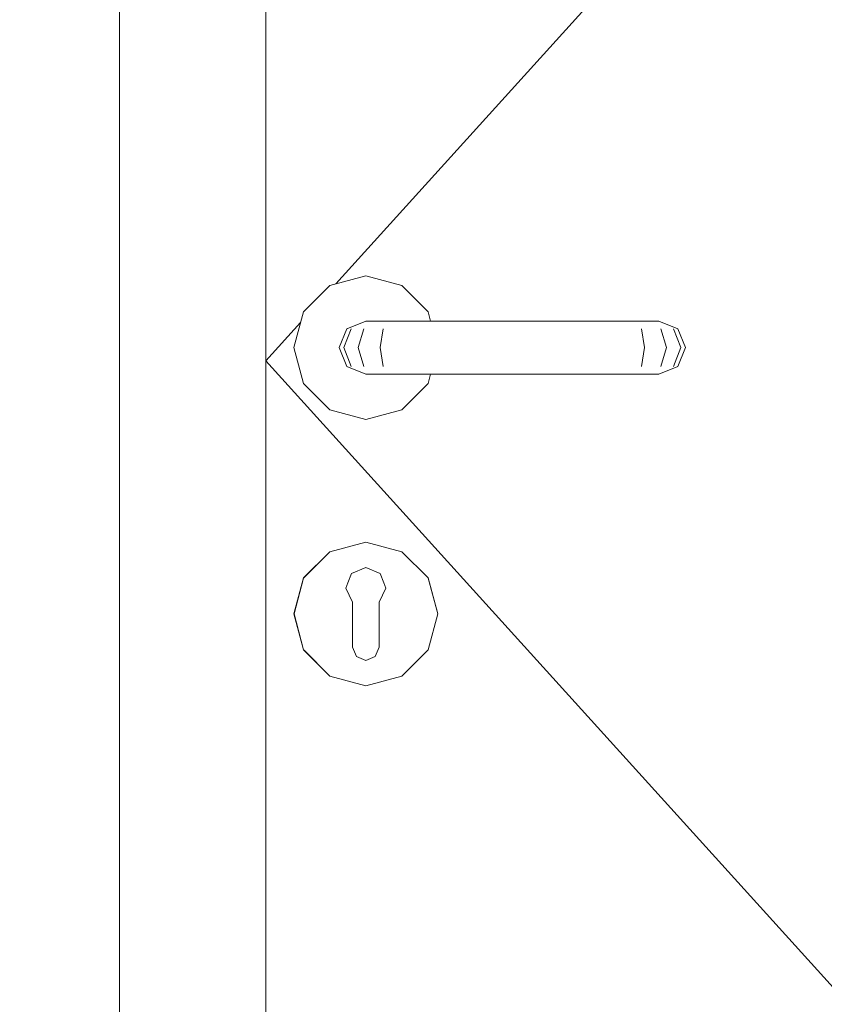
# Model space of a CAD drawing. Header units: millimetres. Extents: x -12989 to 381814, y -50461 to 30884.
# Tile 33 of 111: x 365541 to 365843, y -45197 to -44827. Entities that reach past the tile are written whole.
import ezdxf

# ---------------------------------------------------------------- set-up
doc = ezdxf.new("R2010")
doc.units = ezdxf.units.MM
doc.header["$MEASUREMENT"] = 0
doc.linetypes.add('Wipeout_Contour', pattern=[1000, 0, -1000])
for name, color, linetype in [('Nowe_04-ŚCIANY DZIAŁOWE', 7, 'Continuous'), ('Nowe_A_WYM', 7, 'Continuous'), ('Nowe_Drzwi Archicad', 7, 'Continuous')]:
    doc.layers.add(name, color=color, linetype=linetype)
for name, color, linetype, lineweight in [('Nowe_A_WYM_Nr_pióra__1', 7, 'Continuous', 13), ('Nowe_A_WYM_Nr_pióra__45', 7, 'Continuous', 15), ('Nowe_A_WYM_Nr_pióra__85', 7, 'Continuous', 13), ('Nowe_Drzwi Archicad_Nr_pióra__3', 7, 'Continuous', 13), ('Nowe_Drzwi Archicad_Nr_pióra__87', 7, 'Continuous', 13)]:
    doc.layers.add(name, color=color, linetype=linetype, lineweight=lineweight)
doc.styles.add('STYL_AUTOMATYCZNY_4', font='arial.ttf')
doc.dimstyles.new('STYL_AUTOMATYCZNY__2', dxfattribs={"dimtxt": 139.999998, "dimasz": 57, "dimexe": 0.18, "dimexo": 0.0625, "dimgap": 0, "dimtad": 1, "dimdec": 0, "dimlfac": 0.1, "dimzin": 0, "dimdsep": 46, "dimtxsty": 'STYL_AUTOMATYCZNY_4', "dimblk": 'ARROWHEAD_6', "dimblk1": 'ARROWHEAD_6', "dimblk2": 'ARROWHEAD_6', "dimcen": 0.09, "dimse1": 1, "dimse2": 1, "dimclrd": 7, "dimclre": 7, "dimclrt": 7, "dimadec": 0, "dimazin": 0, "dimtfac": 1, "dimtdec": 4, "dimtmove": 0, "dimatfit": 3, "dimfxl": 0, "dimtolj": 1, "dimtzin": 0, "dimarcsym": 0})

# ---------------------------------------------------------------- blocks, each defined once
blk = doc.blocks.new('ElemPrzekroju_4_1', base_point=(363535.4, -45960.59))
at = {"color": 254, "linetype": 'Wipeout_Contour', "lineweight": 0, "ltscale": 25184793.98738486}
blk.add_wipeout([(365515.4, -43960.59), (365535.4, -43980.59), (365535.4, -44940.59), (365523.94, -44952.06), (365527.48, -44953.52), (365530.4, -44960.59), (365527.48, -44967.66), (365523.94, -44969.13), (365535.4, -44980.59), (365535.4, -45940.59), (365515.4, -45960.59), (365578.89, -45960.59), (365578.89, -43900.59), (366588.89, -43900.59), (366588.89, -45960.59), (366905.4, -45960.59), (366905.4, -43900.59), (367915.4, -43900.59), (367915.4, -45960.59), (369255.25, -45960.59), (369255.25, -43900.59), (370265.25, -43900.59), (370265.25, -45960.59), (370385.25, -45960.59), (370385.25, -44960.59), (370378.18, -44957.66), (370375.25, -44950.59), (370378.18, -44943.52), (370385.25, -44940.59), (370385.25, -42960.59), (370319.9, -42960.59), (370319.9, -42955.59), (370316.9, -42955.59), (370316.9, -42960.59), (369716.9, -42960.59), (369716.9, -42955.59), (369713.9, -42955.59), (369713.9, -42960.59), (369113.9, -42960.59), (369113.9, -42955.59), (369110.9, -42955.59), (369110.9, -42960.59), (368510.9, -42960.59), (368510.9, -42955.59), (368509.4, -42955.59), (368507.9, -42955.59), (368507.9, -42960.59), (367907.9, -42960.59), (367907.9, -42955.59), (367904.9, -42955.59), (367904.9, -42960.59), (367304.9, -42960.59), (367304.9, -42955.59), (367303.4, -42955.59), (367301.9, -42955.59), (367301.9, -42960.59), (366701.9, -42960.59), (366701.9, -42955.59), (366698.9, -42955.59), (366698.9, -42960.59), (366098.9, -42960.59), (366098.9, -42955.59), (366097.4, -42955.59), (366095.9, -42955.59), (366095.9, -42960.59), (365515.4, -42960.59), (365535.4, -42980.59), (365535.4, -43940.59)], dxfattribs=at).dxf.layer = 'Nowe_04-ŚCIANY DZIAŁOWE'
blk = doc.blocks.new('ElemPrzekroju_7_1', base_point=(363535.4, -45960.59))
at = {"color": 254, "linetype": 'Wipeout_Contour', "lineweight": 0, "ltscale": 1473447.52227806}
blk.add_wipeout([(365578.89, -45960.59), (365633.89, -45960.59), (365633.89, -43960.59), (365578.89, -43960.59)], dxfattribs=at).dxf.layer = 'Nowe_Drzwi Archicad'
at = {"color": 254, "linetype": 'Wipeout_Contour', "lineweight": 0, "ltscale": 7000063.341251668}
blk.add_wipeout([(365644.39, -44950.59), (365648.01, -44964.09), (365657.89, -44973.97), (365671.39, -44977.59), (365684.89, -44973.97), (365694.78, -44964.09), (365695.71, -44960.59), (365671.39, -44960.59), (365664.32, -44957.66), (365661.39, -44950.59), (365664.32, -44943.52), (365671.39, -44940.59), (365686.39, -44940.59), (365695.71, -44940.59), (365694.78, -44937.09), (365684.89, -44927.21), (365671.39, -44923.59), (365657.89, -44927.21), (365648.01, -44937.09)], dxfattribs=at).dxf.layer = 'Nowe_Drzwi Archicad'
at = {"color": 254, "linetype": 'Wipeout_Contour', "lineweight": 0, "ltscale": 2210670.172084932}
blk.add_wipeout([(365678.86, -45040.9), (365676.39, -45046.19), (365676.39, -45047.71), (365694.69, -45037.14), (365684.84, -45027.3), (365678.11, -45038.95)], dxfattribs=at).dxf.layer = 'Nowe_Drzwi Archicad'
at = {"color": 254, "linetype": 'Wipeout_Contour', "lineweight": 0, "ltscale": 2210656.893179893}
blk.add_wipeout([(365684.84, -45073.89), (365676.39, -45059.25), (365676.39, -45063.09), (365674.93, -45066.63), (365671.39, -45068.09), (365671.39, -45077.49)], dxfattribs=at).dxf.layer = 'Nowe_Drzwi Archicad'
at = {"layer": 'Nowe_Drzwi Archicad_Nr_pióra__3', "color": 7, "linetype": 'Continuous', "lineweight": 13}
for p, q in [((365633.89, -45960.59), (365633.89, -43960.59)), ((366533.89, -43960.59), (365660.1, -44926.62)), ((365671.39, -44923.59), (365657.89, -44927.21)), ((365684.89, -44927.21), (365671.39, -44923.59)), ((365657.89, -44927.21), (365648.01, -44937.09)), ((365694.78, -44937.09), (365684.89, -44927.21)), ((365648.01, -44937.09), (365644.39, -44950.59)), ((365646.91, -44941.2), (365633.89, -44955.59)), ((365644.39, -44950.59), (365648.01, -44964.09)), ((365648.01, -44964.09), (365657.89, -44973.97)), ((365684.89, -44973.97), (365694.78, -44964.09)), ((365657.89, -44973.97), (365671.39, -44977.59)), ((365671.39, -44977.59), (365684.89, -44973.97))]:
    blk.add_line(p, q, dxfattribs=at)
at = {"layer": 'Nowe_Drzwi Archicad_Nr_pióra__87', "color": 7, "linetype": 'Continuous', "lineweight": 13}
blk.add_line((365578.89, -45960.59), (365578.89, -43900.59), dxfattribs=at)
at = {"color": 254, "linetype": 'Wipeout_Contour', "lineweight": 0, "ltscale": 1473679.770967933}
blk.add_wipeout([(365671.39, -44940.59), (365664.32, -44943.52), (365665.87, -44943.52), (365672.54, -44940.59)], dxfattribs=at).dxf.layer = 'Nowe_Drzwi Archicad'
at = {"color": 254, "linetype": 'Wipeout_Contour', "lineweight": 0, "ltscale": 1473666.399047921}
blk.add_wipeout([(365661.39, -44950.59), (365664.32, -44957.66), (365665.87, -44957.66), (365663.12, -44950.59)], dxfattribs=at).dxf.layer = 'Nowe_Drzwi Archicad'
at = {"color": 254, "linetype": 'Wipeout_Contour', "lineweight": 0, "ltscale": 1473802.211653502}
blk.add_wipeout([(365676.39, -45050.59), (365698.29, -45050.59), (365694.69, -45037.14), (365676.39, -45047.71)], dxfattribs=at).dxf.layer = 'Nowe_Drzwi Archicad'
at = {"color": 254, "linetype": 'Wipeout_Contour', "lineweight": 0, "ltscale": 1473797.016051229}
blk.add_wipeout([(365676.39, -45059.25), (365684.84, -45073.89), (365694.69, -45064.04), (365676.39, -45053.48)], dxfattribs=at).dxf.layer = 'Nowe_Drzwi Archicad'
at = {"color": 254, "linetype": 'Wipeout_Contour', "lineweight": 0, "ltscale": 2210601.355054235}
blk.add_wipeout([(365671.39, -45077.49), (365671.39, -45068.09), (365667.86, -45066.63), (365666.39, -45063.09), (365666.39, -45059.25), (365657.94, -45073.89)], dxfattribs=at).dxf.layer = 'Nowe_Drzwi Archicad'
at = {"color": 254, "linetype": 'Wipeout_Contour', "lineweight": 0, "ltscale": 1473662.94808641}
blk.add_wipeout([(365664.32, -44943.52), (365661.39, -44950.59), (365663.12, -44950.59), (365665.87, -44943.52)], dxfattribs=at).dxf.layer = 'Nowe_Drzwi Archicad'
at = {"color": 254, "linetype": 'Wipeout_Contour', "lineweight": 0, "ltscale": 1473688.102235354}
blk.add_wipeout([(365664.32, -44957.66), (365671.39, -44960.59), (365672.54, -44960.59), (365665.87, -44957.66)], dxfattribs=at).dxf.layer = 'Nowe_Drzwi Archicad'
at = {"color": 254, "linetype": 'Wipeout_Contour', "lineweight": 0, "ltscale": 1473808.284908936}
blk.add_wipeout([(365694.78, -45037.09), (365684.89, -45027.21), (365684.84, -45027.3), (365694.69, -45037.14)], dxfattribs=at).dxf.layer = 'Nowe_Drzwi Archicad'
at = {"color": 254, "linetype": 'Wipeout_Contour', "lineweight": 0, "ltscale": 1473703.157652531}
blk.add_wipeout([(365666.39, -45053.48), (365648.1, -45064.04), (365657.94, -45073.89), (365666.39, -45059.25)], dxfattribs=at).dxf.layer = 'Nowe_Drzwi Archicad'
at = {"color": 254, "linetype": 'Wipeout_Contour', "lineweight": 0, "ltscale": 1473806.014541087}
blk.add_wipeout([(365676.39, -45053.48), (365694.69, -45064.04), (365698.29, -45050.59), (365676.39, -45050.59)], dxfattribs=at).dxf.layer = 'Nowe_Drzwi Archicad'
at = {"color": 254, "linetype": 'Wipeout_Contour', "lineweight": 0, "ltscale": 1473783.257605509}
blk.add_wipeout([(365671.39, -45077.59), (365684.89, -45073.97), (365684.84, -45073.89), (365671.39, -45077.49)], dxfattribs=at).dxf.layer = 'Nowe_Drzwi Archicad'
at = {"color": 254, "linetype": 'Wipeout_Contour', "lineweight": 0, "ltscale": 1473690.343613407}
blk.add_wipeout([(365672.54, -44940.59), (365665.87, -44943.52), (365670.69, -44943.52), (365675.79, -44940.59)], dxfattribs=at).dxf.layer = 'Nowe_Drzwi Archicad'
at = {"color": 254, "linetype": 'Wipeout_Contour', "lineweight": 0, "ltscale": 1473679.800912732}
blk.add_wipeout([(365663.12, -44950.59), (365665.87, -44957.66), (365670.69, -44957.66), (365668.58, -44950.59)], dxfattribs=at).dxf.layer = 'Nowe_Drzwi Archicad'
at = {"color": 254, "linetype": 'Wipeout_Contour', "lineweight": 0, "ltscale": 1842194.681258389}
blk.add_wipeout([(365676.77, -45035.45), (365678.11, -45038.95), (365684.84, -45027.3), (365671.39, -45023.69), (365671.39, -45033.17)], dxfattribs=at).dxf.layer = 'Nowe_Drzwi Archicad'
at = {"color": 254, "linetype": 'Wipeout_Contour', "lineweight": 0, "ltscale": 1473840.738631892}
blk.add_wipeout([(365698.39, -45050.59), (365694.78, -45037.09), (365694.69, -45037.14), (365698.29, -45050.59)], dxfattribs=at).dxf.layer = 'Nowe_Drzwi Archicad'
at = {"color": 254, "linetype": 'Wipeout_Contour', "lineweight": 0, "ltscale": 1473826.289123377}
blk.add_wipeout([(365684.89, -45073.97), (365694.78, -45064.09), (365694.69, -45064.04), (365684.84, -45073.89)], dxfattribs=at).dxf.layer = 'Nowe_Drzwi Archicad'
at = {"color": 254, "linetype": 'Wipeout_Contour', "lineweight": 0, "ltscale": 1473729.755121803}
blk.add_wipeout([(365657.89, -45073.97), (365671.39, -45077.59), (365671.39, -45077.49), (365657.94, -45073.89)], dxfattribs=at).dxf.layer = 'Nowe_Drzwi Archicad'
at = {"layer": 'Nowe_Drzwi Archicad_Nr_pióra__3', "color": 7, "linetype": 'Continuous', "lineweight": 13}
blk.add_line((365671.39, -45077.59), (365684.89, -45073.97), dxfattribs=at)
at = {"color": 254, "linetype": 'Wipeout_Contour', "lineweight": 0, "ltscale": 1473676.34998091}
blk.add_wipeout([(365665.87, -44943.52), (365663.12, -44950.59), (365668.58, -44950.59), (365670.69, -44943.52)], dxfattribs=at).dxf.layer = 'Nowe_Drzwi Archicad'
at = {"color": 254, "linetype": 'Wipeout_Contour', "lineweight": 0, "ltscale": 1473698.674822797}
blk.add_wipeout([(365665.87, -44957.66), (365672.54, -44960.59), (365675.79, -44960.59), (365670.69, -44957.66)], dxfattribs=at).dxf.layer = 'Nowe_Drzwi Archicad'
at = {"color": 254, "linetype": 'Wipeout_Contour', "lineweight": 0, "ltscale": 1473758.66232689}
blk.add_wipeout([(365684.89, -45027.21), (365671.39, -45023.59), (365671.39, -45023.69), (365684.84, -45027.3)], dxfattribs=at).dxf.layer = 'Nowe_Drzwi Archicad'
at = {"color": 254, "linetype": 'Wipeout_Contour', "lineweight": 0, "ltscale": 1473847.327944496}
blk.add_wipeout([(365694.78, -45064.09), (365698.39, -45050.59), (365698.29, -45050.59), (365694.69, -45064.04)], dxfattribs=at).dxf.layer = 'Nowe_Drzwi Archicad'
at = {"layer": 'Nowe_Drzwi Archicad_Nr_pióra__3', "color": 7, "linetype": 'Continuous', "lineweight": 13}
for p, q in [((365664.32, -44943.52), (365661.39, -44950.59)), ((365665.87, -44943.52), (365663.12, -44950.59)), ((365661.39, -44950.59), (365664.32, -44957.66)), ((365663.12, -44950.59), (365665.87, -44957.66)), ((365694.78, -45037.09), (365684.89, -45027.21)), ((365698.39, -45050.59), (365694.78, -45037.09)), ((365694.78, -45064.09), (365698.39, -45050.59)), ((365684.89, -45073.97), (365694.78, -45064.09))]:
    blk.add_line(p, q, dxfattribs=at)
at = {"color": 254, "linetype": 'Wipeout_Contour', "lineweight": 0, "ltscale": 1473710.254421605}
blk.add_wipeout([(365675.79, -44940.59), (365670.69, -44943.52), (365677.89, -44943.52), (365680.65, -44940.59)], dxfattribs=at).dxf.layer = 'Nowe_Drzwi Archicad'
at = {"color": 254, "linetype": 'Wipeout_Contour', "lineweight": 0, "ltscale": 1473705.246521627}
blk.add_wipeout([(365668.58, -44950.59), (365670.69, -44957.66), (365677.89, -44957.66), (365676.75, -44950.59)], dxfattribs=at).dxf.layer = 'Nowe_Drzwi Archicad'
at = {"color": 254, "linetype": 'Wipeout_Contour', "lineweight": 0, "ltscale": 1842142.781049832}
blk.add_wipeout([(365666.02, -45035.45), (365671.39, -45033.17), (365671.39, -45023.69), (365657.94, -45027.3), (365664.67, -45038.95)], dxfattribs=at).dxf.layer = 'Nowe_Drzwi Archicad'
at = {"layer": 'Nowe_Drzwi Archicad_Nr_pióra__3', "color": 7, "linetype": 'Continuous', "lineweight": 13}
for p, q in [((365671.39, -44940.59), (365672.54, -44940.59)), ((365672.54, -44940.59), (365675.79, -44940.59))]:
    blk.add_line(p, q, dxfattribs=at)
at = {"color": 254, "linetype": 'Wipeout_Contour', "lineweight": 0, "ltscale": 1473701.795645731}
blk.add_wipeout([(365670.69, -44943.52), (365668.58, -44950.59), (365676.75, -44950.59), (365677.89, -44943.52)], dxfattribs=at).dxf.layer = 'Nowe_Drzwi Archicad'
at = {"color": 254, "linetype": 'Wipeout_Contour', "lineweight": 0, "ltscale": 1473718.585522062}
blk.add_wipeout([(365670.69, -44957.66), (365675.79, -44960.59), (365680.65, -44960.59), (365677.89, -44957.66)], dxfattribs=at).dxf.layer = 'Nowe_Drzwi Archicad'
at = {"color": 254, "linetype": 'Wipeout_Contour', "lineweight": 0, "ltscale": 1473705.159013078}
blk.add_wipeout([(365671.39, -45023.59), (365657.89, -45027.21), (365657.94, -45027.3), (365671.39, -45023.69)], dxfattribs=at).dxf.layer = 'Nowe_Drzwi Archicad'
at = {"layer": 'Nowe_Drzwi Archicad_Nr_pióra__3', "color": 7, "linetype": 'Continuous', "lineweight": 13}
for p, q in [((365671.39, -44940.59), (365664.32, -44943.52)), ((365670.69, -44943.52), (365668.58, -44950.59)), ((365668.58, -44950.59), (365670.69, -44957.66)), ((365664.32, -44957.66), (365671.39, -44960.59)), ((365671.39, -44960.59), (365672.54, -44960.59)), ((365672.54, -44960.59), (365675.79, -44960.59)), ((365684.89, -45027.21), (365671.39, -45023.59))]:
    blk.add_line(p, q, dxfattribs=at)
at = {"color": 254, "linetype": 'Wipeout_Contour', "lineweight": 0, "ltscale": 1473735.669974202}
blk.add_wipeout([(365680.65, -44940.59), (365677.89, -44943.52), (365685.7, -44943.52), (365686.39, -44940.59)], dxfattribs=at).dxf.layer = 'Nowe_Drzwi Archicad'
at = {"color": 254, "linetype": 'Wipeout_Contour', "lineweight": 0, "ltscale": 1473736.856450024}
blk.add_wipeout([(365676.75, -44950.59), (365677.89, -44957.66), (365685.7, -44957.66), (365685.41, -44950.59)], dxfattribs=at).dxf.layer = 'Nowe_Drzwi Archicad'
at = {"color": 254, "linetype": 'Wipeout_Contour', "lineweight": 0, "ltscale": 2210546.618851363}
blk.add_wipeout([(365663.93, -45040.9), (365664.67, -45038.95), (365657.94, -45027.3), (365648.1, -45037.14), (365666.39, -45047.71), (365666.39, -45046.19)], dxfattribs=at).dxf.layer = 'Nowe_Drzwi Archicad'
at = {"layer": 'Nowe_Drzwi Archicad_Nr_pióra__3', "color": 7, "linetype": 'Continuous', "lineweight": 13}
blk.add_line((365675.79, -44940.59), (365680.65, -44940.59), dxfattribs=at)
at = {"color": 254, "linetype": 'Wipeout_Contour', "lineweight": 0, "ltscale": 1473733.40564397}
blk.add_wipeout([(365677.89, -44943.52), (365676.75, -44950.59), (365685.41, -44950.59), (365685.7, -44943.52)], dxfattribs=at).dxf.layer = 'Nowe_Drzwi Archicad'
at = {"color": 254, "linetype": 'Wipeout_Contour', "lineweight": 0, "ltscale": 1473744.000935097}
blk.add_wipeout([(365677.89, -44957.66), (365680.65, -44960.59), (365686.39, -44960.59), (365685.7, -44957.66)], dxfattribs=at).dxf.layer = 'Nowe_Drzwi Archicad'
at = {"color": 254, "linetype": 'Wipeout_Contour', "lineweight": 0, "ltscale": 1473662.124212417}
blk.add_wipeout([(365657.89, -45027.21), (365648.01, -45037.09), (365648.1, -45037.14), (365657.94, -45027.3)], dxfattribs=at).dxf.layer = 'Nowe_Drzwi Archicad'
at = {"layer": 'Nowe_Drzwi Archicad_Nr_pióra__3', "color": 7, "linetype": 'Continuous', "lineweight": 13}
for p, q in [((365677.89, -44943.52), (365676.75, -44950.59)), ((365676.75, -44950.59), (365677.89, -44957.66)), ((365675.79, -44960.59), (365680.65, -44960.59)), ((365671.39, -45023.59), (365657.89, -45027.21))]:
    blk.add_line(p, q, dxfattribs=at)
at = {"color": 254, "linetype": 'Wipeout_Contour', "lineweight": 0, "ltscale": 1473909.540729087}
blk.add_wipeout([(365686.39, -44940.59), (365685.7, -44943.52), (365767.09, -44943.52), (365766.39, -44940.59)], dxfattribs=at).dxf.layer = 'Nowe_Drzwi Archicad'
at = {"color": 254, "linetype": 'Wipeout_Contour', "lineweight": 0, "ltscale": 1473915.430653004}
blk.add_wipeout([(365685.41, -44950.59), (365685.7, -44957.66), (365767.09, -44957.66), (365767.38, -44950.59)], dxfattribs=at).dxf.layer = 'Nowe_Drzwi Archicad'
at = {"color": 254, "linetype": 'Wipeout_Contour', "lineweight": 0, "ltscale": 1473682.396017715}
blk.add_wipeout([(365666.39, -45047.71), (365648.1, -45037.14), (365644.49, -45050.59), (365666.39, -45050.59)], dxfattribs=at).dxf.layer = 'Nowe_Drzwi Archicad'
at = {"layer": 'Nowe_Drzwi Archicad_Nr_pióra__3', "color": 7, "linetype": 'Continuous', "lineweight": 13}
for p, q in [((365695.71, -44940.59), (365694.78, -44937.09)), ((365680.65, -44940.59), (365686.39, -44940.59))]:
    blk.add_line(p, q, dxfattribs=at)
at = {"color": 254, "linetype": 'Wipeout_Contour', "lineweight": 0, "ltscale": 1473911.980261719}
blk.add_wipeout([(365685.7, -44943.52), (365685.41, -44950.59), (365767.38, -44950.59), (365767.09, -44943.52)], dxfattribs=at).dxf.layer = 'Nowe_Drzwi Archicad'
at = {"color": 254, "linetype": 'Wipeout_Contour', "lineweight": 0, "ltscale": 1473917.870710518}
blk.add_wipeout([(365685.7, -44957.66), (365686.39, -44960.59), (365766.39, -44960.59), (365767.09, -44957.66)], dxfattribs=at).dxf.layer = 'Nowe_Drzwi Archicad'
at = {"color": 254, "linetype": 'Wipeout_Contour', "lineweight": 0, "ltscale": 1473686.199322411}
blk.add_wipeout([(365666.39, -45050.59), (365644.49, -45050.59), (365648.1, -45064.04), (365666.39, -45053.48)], dxfattribs=at).dxf.layer = 'Nowe_Drzwi Archicad'
at = {"layer": 'Nowe_Drzwi Archicad_Nr_pióra__3', "color": 7, "linetype": 'Continuous', "lineweight": 13}
for p, q in [((365680.65, -44960.59), (365686.39, -44960.59)), ((365694.78, -44964.09), (365695.71, -44960.59))]:
    blk.add_line(p, q, dxfattribs=at)
at = {"color": 254, "linetype": 'Wipeout_Contour', "lineweight": 0, "ltscale": 1474083.411483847}
blk.add_wipeout([(365766.39, -44940.59), (365767.09, -44943.52), (365774.89, -44943.52), (365772.13, -44940.59)], dxfattribs=at).dxf.layer = 'Nowe_Drzwi Archicad'
at = {"color": 254, "linetype": 'Wipeout_Contour', "lineweight": 0, "ltscale": 1474094.004867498}
blk.add_wipeout([(365767.38, -44950.59), (365767.09, -44957.66), (365774.89, -44957.66), (365776.04, -44950.59)], dxfattribs=at).dxf.layer = 'Nowe_Drzwi Archicad'
at = {"color": 254, "linetype": 'Wipeout_Contour', "lineweight": 0, "ltscale": 5158113.449547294}
blk.add_wipeout([(365666.02, -45035.45), (365663.93, -45040.9), (365666.39, -45046.19), (365666.39, -45063.09), (365667.86, -45066.63), (365671.39, -45068.09), (365674.93, -45066.63), (365676.39, -45063.09), (365676.39, -45050.59), (365676.39, -45047.71), (365676.39, -45046.19), (365678.86, -45040.9), (365676.77, -45035.45), (365671.39, -45033.17)], dxfattribs=at).dxf.layer = 'Nowe_Drzwi Archicad'
at = {"color": 254, "linetype": 'Wipeout_Contour', "lineweight": 0, "ltscale": 1473641.082937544}
blk.add_wipeout([(365648.01, -45037.09), (365644.39, -45050.59), (365644.49, -45050.59), (365648.1, -45037.14)], dxfattribs=at).dxf.layer = 'Nowe_Drzwi Archicad'
at = {"color": 254, "linetype": 'Wipeout_Contour', "lineweight": 0, "ltscale": 1473680.130085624}
blk.add_wipeout([(365648.01, -45064.09), (365657.89, -45073.97), (365657.94, -45073.89), (365648.1, -45064.04)], dxfattribs=at).dxf.layer = 'Nowe_Drzwi Archicad'
at = {"layer": 'Nowe_Drzwi Archicad_Nr_pióra__3', "color": 7, "linetype": 'Continuous', "lineweight": 13}
for p, q in [((365686.39, -44940.59), (365766.39, -44940.59)), ((365657.89, -45027.21), (365648.01, -45037.09)), ((365666.02, -45035.45), (365671.39, -45033.17)), ((365671.39, -45033.17), (365676.77, -45035.45)), ((365664.67, -45038.95), (365666.02, -45035.45)), ((365678.11, -45038.95), (365676.77, -45035.45)), ((365664.67, -45038.95), (365663.93, -45040.9)), ((365666.39, -45046.19), (365663.93, -45040.9)), ((365678.86, -45040.9), (365676.39, -45046.19)), ((365678.11, -45038.95), (365678.86, -45040.9)), ((365666.39, -45047.71), (365666.39, -45046.19)), ((365676.39, -45046.19), (365676.39, -45047.71)), ((365666.39, -45047.71), (365666.39, -45050.59)), ((365676.39, -45047.71), (365676.39, -45050.59)), ((365666.39, -45050.59), (365666.39, -45053.48)), ((365666.39, -45053.48), (365666.39, -45059.25)), ((365676.39, -45050.59), (365676.39, -45053.48)), ((365676.39, -45053.48), (365676.39, -45059.25)), ((365666.39, -45059.25), (365666.39, -45063.09)), ((365676.39, -45059.25), (365676.39, -45063.09)), ((365667.86, -45066.63), (365666.39, -45063.09)), ((365676.39, -45063.09), (365674.93, -45066.63)), ((365671.39, -45068.09), (365667.86, -45066.63)), ((365674.93, -45066.63), (365671.39, -45068.09)), ((365657.89, -45073.97), (365671.39, -45077.59))]:
    blk.add_line(p, q, dxfattribs=at)
at = {"color": 254, "linetype": 'Wipeout_Contour', "lineweight": 0, "ltscale": 1474090.554890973}
blk.add_wipeout([(365767.09, -44943.52), (365767.38, -44950.59), (365776.04, -44950.59), (365774.89, -44943.52)], dxfattribs=at).dxf.layer = 'Nowe_Drzwi Archicad'
at = {"color": 254, "linetype": 'Wipeout_Contour', "lineweight": 0, "ltscale": 1474091.740485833}
blk.add_wipeout([(365767.09, -44957.66), (365766.39, -44960.59), (365772.13, -44960.59), (365774.89, -44957.66)], dxfattribs=at).dxf.layer = 'Nowe_Drzwi Archicad'
at = {"color": 254, "linetype": 'Wipeout_Contour', "lineweight": 0, "ltscale": 1473647.673080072}
blk.add_wipeout([(365644.39, -45050.59), (365648.01, -45064.09), (365648.1, -45064.04), (365644.49, -45050.59)], dxfattribs=at).dxf.layer = 'Nowe_Drzwi Archicad'
at = {"layer": 'Nowe_Drzwi Archicad_Nr_pióra__3', "color": 7, "linetype": 'Continuous', "lineweight": 13}
for p, q in [((365686.39, -44960.59), (365766.39, -44960.59)), ((365648.01, -45037.09), (365644.39, -45050.59)), ((365644.39, -45050.59), (365648.01, -45064.09)), ((365648.01, -45064.09), (365657.89, -45073.97))]:
    blk.add_line(p, q, dxfattribs=at)
at = {"color": 254, "linetype": 'Wipeout_Contour', "lineweight": 0, "ltscale": 1474108.82713289}
blk.add_wipeout([(365772.13, -44940.59), (365774.89, -44943.52), (365782.1, -44943.52), (365777, -44940.59)], dxfattribs=at).dxf.layer = 'Nowe_Drzwi Archicad'
at = {"color": 254, "linetype": 'Wipeout_Contour', "lineweight": 0, "ltscale": 1474125.614920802}
blk.add_wipeout([(365776.04, -44950.59), (365774.89, -44957.66), (365782.1, -44957.66), (365784.21, -44950.59)], dxfattribs=at).dxf.layer = 'Nowe_Drzwi Archicad'
at = {"layer": 'Nowe_Drzwi Archicad_Nr_pióra__3', "color": 7, "linetype": 'Continuous', "lineweight": 13}
blk.add_line((365766.39, -44940.59), (365772.13, -44940.59), dxfattribs=at)
at = {"color": 254, "linetype": 'Wipeout_Contour', "lineweight": 0, "ltscale": 1474122.165014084}
blk.add_wipeout([(365774.89, -44943.52), (365776.04, -44950.59), (365784.21, -44950.59), (365782.1, -44943.52)], dxfattribs=at).dxf.layer = 'Nowe_Drzwi Archicad'
at = {"color": 254, "linetype": 'Wipeout_Contour', "lineweight": 0, "ltscale": 1474117.155995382}
blk.add_wipeout([(365774.89, -44957.66), (365772.13, -44960.59), (365777, -44960.59), (365782.1, -44957.66)], dxfattribs=at).dxf.layer = 'Nowe_Drzwi Archicad'
at = {"layer": 'Nowe_Drzwi Archicad_Nr_pióra__3', "color": 7, "linetype": 'Continuous', "lineweight": 13}
blk.add_line((365766.39, -44960.59), (365772.13, -44960.59), dxfattribs=at)
at = {"color": 254, "linetype": 'Wipeout_Contour', "lineweight": 0, "ltscale": 1474128.738024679}
blk.add_wipeout([(365777, -44940.59), (365782.1, -44943.52), (365786.91, -44943.52), (365780.25, -44940.59)], dxfattribs=at).dxf.layer = 'Nowe_Drzwi Archicad'
at = {"color": 254, "linetype": 'Wipeout_Contour', "lineweight": 0, "ltscale": 1474151.060642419}
blk.add_wipeout([(365784.21, -44950.59), (365782.1, -44957.66), (365786.91, -44957.66), (365789.67, -44950.59)], dxfattribs=at).dxf.layer = 'Nowe_Drzwi Archicad'
at = {"layer": 'Nowe_Drzwi Archicad_Nr_pióra__3', "color": 7, "linetype": 'Continuous', "lineweight": 13}
for p, q in [((365772.13, -44940.59), (365777, -44940.59)), ((365774.89, -44943.52), (365776.04, -44950.59))]:
    blk.add_line(p, q, dxfattribs=at)
at = {"color": 254, "linetype": 'Wipeout_Contour', "lineweight": 0, "ltscale": 1474147.610791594}
blk.add_wipeout([(365782.1, -44943.52), (365784.21, -44950.59), (365789.67, -44950.59), (365786.91, -44943.52)], dxfattribs=at).dxf.layer = 'Nowe_Drzwi Archicad'
at = {"color": 254, "linetype": 'Wipeout_Contour', "lineweight": 0, "ltscale": 1474137.066778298}
blk.add_wipeout([(365782.1, -44957.66), (365777, -44960.59), (365780.25, -44960.59), (365786.91, -44957.66)], dxfattribs=at).dxf.layer = 'Nowe_Drzwi Archicad'
at = {"layer": 'Nowe_Drzwi Archicad_Nr_pióra__3', "color": 7, "linetype": 'Continuous', "lineweight": 13}
for p, q in [((365776.04, -44950.59), (365774.89, -44957.66)), ((365772.13, -44960.59), (365777, -44960.59))]:
    blk.add_line(p, q, dxfattribs=at)
at = {"color": 254, "linetype": 'Wipeout_Contour', "lineweight": 0, "ltscale": 1474139.310716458}
blk.add_wipeout([(365780.25, -44940.59), (365786.91, -44943.52), (365788.46, -44943.52), (365781.39, -44940.59)], dxfattribs=at).dxf.layer = 'Nowe_Drzwi Archicad'
at = {"color": 254, "linetype": 'Wipeout_Contour', "lineweight": 0, "ltscale": 1474164.462569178}
blk.add_wipeout([(365789.67, -44950.59), (365786.91, -44957.66), (365788.46, -44957.66), (365791.39, -44950.59)], dxfattribs=at).dxf.layer = 'Nowe_Drzwi Archicad'
at = {"layer": 'Nowe_Drzwi Archicad_Nr_pióra__3', "color": 7, "linetype": 'Continuous', "lineweight": 13}
for p, q in [((365777, -44940.59), (365780.25, -44940.59)), ((365780.25, -44940.59), (365781.39, -44940.59)), ((365782.1, -44943.52), (365784.21, -44950.59))]:
    blk.add_line(p, q, dxfattribs=at)
at = {"color": 254, "linetype": 'Wipeout_Contour', "lineweight": 0, "ltscale": 1474161.012748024}
blk.add_wipeout([(365786.91, -44943.52), (365789.67, -44950.59), (365791.39, -44950.59), (365788.46, -44943.52)], dxfattribs=at).dxf.layer = 'Nowe_Drzwi Archicad'
at = {"color": 254, "linetype": 'Wipeout_Contour', "lineweight": 0, "ltscale": 1474147.639412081}
blk.add_wipeout([(365786.91, -44957.66), (365780.25, -44960.59), (365781.39, -44960.59), (365788.46, -44957.66)], dxfattribs=at).dxf.layer = 'Nowe_Drzwi Archicad'
at = {"layer": 'Nowe_Drzwi Archicad_Nr_pióra__3', "color": 7, "linetype": 'Continuous', "lineweight": 13}
for p, q in [((365781.39, -44940.59), (365788.46, -44943.52)), ((365786.91, -44943.52), (365789.67, -44950.59)), ((365788.46, -44943.52), (365791.39, -44950.59)), ((365784.21, -44950.59), (365782.1, -44957.66)), ((365789.67, -44950.59), (365786.91, -44957.66)), ((365791.39, -44950.59), (365788.46, -44957.66)), ((366533.89, -45950.59), (365633.89, -44955.59)), ((365777, -44960.59), (365780.25, -44960.59)), ((365780.25, -44960.59), (365781.39, -44960.59)), ((365788.46, -44957.66), (365781.39, -44960.59))]:
    blk.add_line(p, q, dxfattribs=at)
blk = doc.blocks.new('*D198', base_point=(363535.4, -45960.59))
at = {"layer": 'Nowe_A_WYM_Nr_pióra__45', "color": 7, "linetype": 'Continuous', "lineweight": 15}
for p, q in [((362283.29, -37900.67), (362223.29, -37840.67)), ((362223.29, -45950.59), (362283.29, -46010.59))]:
    blk.add_line(p, q, dxfattribs=at)
at = {"layer": 'Nowe_A_WYM_Nr_pióra__85', "color": 7, "linetype": 'Continuous', "lineweight": 13}
for p, q in [((362253.29, -37870.67), (362253.29, -37825.67)), ((362309.54, -37870.67), (362197.04, -37870.67)), ((362253.29, -45980.59), (362253.29, -37870.67)), ((362309.54, -45980.59), (362197.04, -45980.59)), ((362253.29, -46025.59), (362253.29, -45980.59))]:
    blk.add_line(p, q, dxfattribs=at)
at = {"layer": 'Nowe_A_WYM_Nr_pióra__1', "color": 7, "lineweight": 13, "insert": (362225.29, -42078.68), "char_height": 140, "attachment_point": 7, "rotation": 90, "style": 'STYL_AUTOMATYCZNY_4'}
blk.add_mtext('\\A1;{\\pql;\\fArial|b0|i0|c238|p0;\\W1.000000;811}', dxfattribs=at)
blk = doc.blocks.new('ARROWHEAD_6')
at = {"color": 0, "linetype": 'Continuous', "lineweight": 0}
for p, q in [((-0.5, -0.5), (0.5, 0.5)), ((0, 0), (-1, 0))]:
    blk.add_line(p, q, dxfattribs=at)
blk = doc.blocks.new('*D203', base_point=(363535.4, -45960.59))
at = {"layer": 'Nowe_A_WYM_Nr_pióra__45', "color": 7, "linetype": 'Continuous', "lineweight": 15}
for p, q in [((366008.09, -42930.59), (366068.09, -42990.59)), ((366008.09, -45930.59), (366068.09, -45990.59))]:
    blk.add_line(p, q, dxfattribs=at)
at = {"layer": 'Nowe_A_WYM_Nr_pióra__85', "color": 7, "linetype": 'Continuous', "lineweight": 13}
for p, q in [((366094.34, -42960.59), (365981.84, -42960.59)), ((366038.09, -45960.59), (366038.09, -42960.59)), ((366094.34, -45960.59), (365981.84, -45960.59))]:
    blk.add_line(p, q, dxfattribs=at)
at = {"layer": 'Nowe_A_WYM_Nr_pióra__1', "color": 7, "lineweight": 13, "insert": (366010.09, -44620.76), "char_height": 140, "attachment_point": 7, "rotation": 90, "style": 'STYL_AUTOMATYCZNY_4'}
blk.add_mtext('\\A1;{\\pql;\\fArial|b0|i0|c238|p0;\\W1.000000;300}', dxfattribs=at)

msp = doc.modelspace()

# ---------------------------------------------------------------- block references
at = {"layer": 'Nowe_04-ŚCIANY DZIAŁOWE', "lineweight": 0}
msp.add_blockref('ElemPrzekroju_4_1', (363535.4, -45960.59), dxfattribs=at)

# ---------------------------------------------------------------- next in the draw order: block references
at = {"layer": 'Nowe_Drzwi Archicad', "lineweight": 0}
msp.add_blockref('ElemPrzekroju_7_1', (363535.4, -45960.59), dxfattribs=at)

# ---------------------------------------------------------------- next in the draw order: dimensions: what is measured, and where the dimension line sits
at = {"layer": 'Nowe_A_WYM', "color": 7, "linetype": 'Continuous', "lineweight": 13}
for base, p1, p2, picture, middle in [((362253.29, -37870.67), (363585.4, -45980.59), (371035.4, -37870.67), '*D198', (362155.29, -41918.86)), ((366038.09, -42960.59), (364085.4, -45960.59), (363685.4, -42960.59), '*D203', (365940.09, -44460.95))]:
    dim = msp.add_linear_dim(base=base, p1=p1, p2=p2, angle=90, dimstyle='STYL_AUTOMATYCZNY__2', dxfattribs=at)
    dim.commit()
    dim.dimension.update_dxf_attribs({"geometry": picture, "text_midpoint": middle, "dimtype": 160, "text_rotation": 90})

doc.saveas('drawing.dxf')
